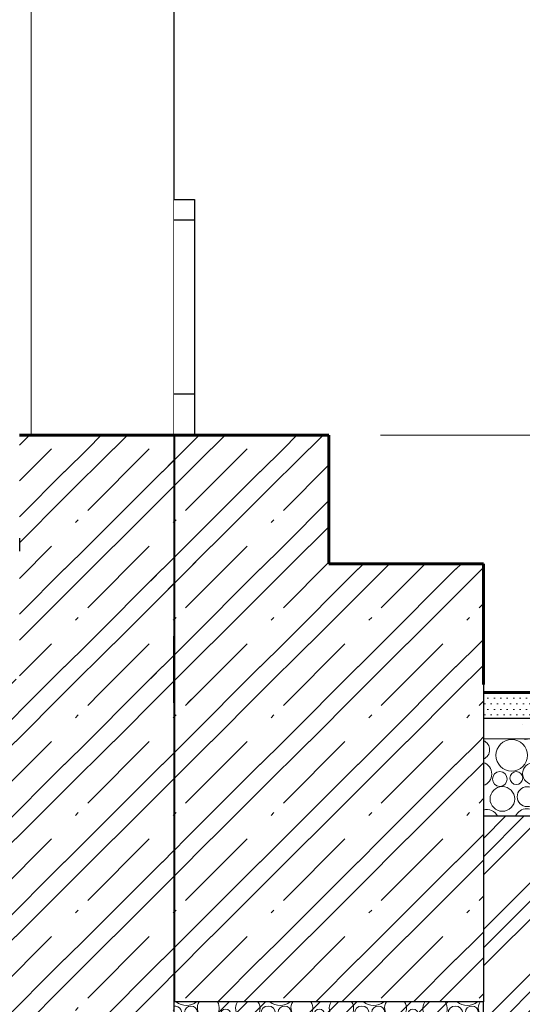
# Model space of a CAD drawing. Header units: millimetres. Extents: x -543656 to -529918, y -2500 to 6290.
# Tile 43 of 58: x -534944 to -533967, y -605 to 1306. Entities that reach past the tile are written whole.
import ezdxf

# ---------------------------------------------------------------- set-up
doc = ezdxf.new("R2010")
doc.units = ezdxf.units.MM
doc.header["$MEASUREMENT"] = 0
doc.linetypes.add('Wipeout_Contour', pattern=[1000, 0, -1000])
for name, color, linetype in [('2 - KÓTA NS.2D', 7, 'Continuous'), ('2 - ČÁRA HLAVNÍ.2D', 7, 'Continuous'), ('3 - TERÉN NEZPEVNĚNÝ.3D', 7, 'Continuous'), ('3 - ZÁKLADOVÉ PASY.3D', 7, 'Continuous'), ('4 - OBKLADY VNITŘNÍ.3D', 7, 'Continuous'), ('4 - ZDIVO - SCHODIŠTĚ.3D', 7, 'Continuous'), ('4 - ZDIVO - STĚNY NOSNÉ.3D', 7, 'Continuous'), ('5 - SRUB - STĚNY NOSNÉ.4D', 7, 'Continuous'), ('6 - ROUBENKA - ZÁBRADLÍ.5D', 7, 'Continuous'), ('Konstrukce – Dělicí čáry vrstev', 7, 'Continuous'), ('Nové_4 - ZDIVO - STĚNY NENOSNÉ.3D', 7, 'Continuous'), ('Nové_Otvory – Dveře', 7, 'Continuous'), ('Nové_Výplně - Povrchové', 7, 'Continuous'), ('Výplně - Povrchové', 7, 'Continuous'), ('Výplně – Řezové', 7, 'Continuous')]:
    doc.layers.add(name, color=color, linetype=linetype)

# ---------------------------------------------------------------- blocks, each defined once
blk = doc.blocks.new('Řez_2', base_point=(-1697940.5, 0))
at = {"layer": 'Výplně – Řezové', "linetype": 'Continuous', "lineweight": 0, "true_color": 0x000000}
h = blk.add_hatch(dxfattribs=at)
h.set_pattern_fill('TERÉN___PŮVODNÍ', color=18, style=0, pattern_type=2)
h.set_pattern_definition([(45, (-1697940.48, 0), (-88.388348, 88.388348), []), (45, (-1697958.16, 17.68), (-88.388348, 88.388348), []), (45, (-1697975.84, 35.36), (-88.388348, 88.388348), [])])
h.paths.add_polyline_path([(-540544.2, -400), (-542997.7, -400), (-542997.7, -2500), (-531139.6, -2500), (-531139.6, -200), (-532544.2, -200), (-532544.2, -1200), (-533044.2, -1200), (-533044.2, -240), (-534043, -240), (-534043, -600), (-534643, -600), (-534643, 0), (-534644.2, 0), (-534644.2, -1060), (-535044.2, -1060), (-535044.2, -469.7), (-539694.2, -469.7), (-539694.2, -1060), (-540544.2, -1060)])
at = {"layer": '3 - TERÉN NEZPEVNĚNÝ.3D', "color": 7, "linetype": 'Continuous', "lineweight": 30}
blk.add_line((-534643, 0), (-534644.2, 0), dxfattribs=at)
at = {"layer": 'Konstrukce – Dělicí čáry vrstev', "color": 7, "linetype": 'Continuous', "lineweight": 30}
blk.add_line((-534043, -600), (-534643, -600), dxfattribs=at)
blk = doc.blocks.new('*X6', base_point=(-1697940.5, 0))
at = {"layer": 'Výplně – Řezové', "color": 7, "linetype": 'Continuous', "lineweight": 0}
for p, q in [((-534944.2, 480.3), (-534924.5, 500)), ((-534811.6, 473.5), (-534785.1, 500)), ((-534761, 473.5), (-534734.5, 500)), ((-534944.2, 411.2), (-534881.9, 473.5)), ((-534856.3, 428.8), (-534811.6, 473.5)), ((-534856.3, 378.8), (-534761.6, 473.5)), ((-534811.6, 353.8), (-534691.9, 473.5)), ((-534666.3, 428.8), (-534644.2, 450.9)), ((-534944.2, 341.5), (-534856.3, 429.4)), ((-534811.6, 284.1), (-534666.3, 429.4)), ((-534666.3, 378.8), (-534644.2, 400.9)), ((-534944.2, 290.9), (-534856.3, 378.8)), ((-534761, 284.1), (-534666.3, 378.8)), ((-534835.5, 329.9), (-534829.9, 335.5)), ((-534645.5, 329.9), (-534644.2, 331.2)), ((-534944.2, 221.8), (-534881.9, 284.1)), ((-534856.3, 239.4), (-534811.6, 284.1)), ((-534856.3, 189.4), (-534761.6, 284.1)), ((-534811.6, 164.4), (-534691.9, 284.1)), ((-534666.3, 239.4), (-534644.2, 261.5)), ((-534944.2, 152.1), (-534856.3, 240)), ((-534811.6, 94.7), (-534666.3, 240)), ((-534666.3, 189.4), (-534644.2, 211.5)), ((-534944.2, 101.5), (-534856.3, 189.4)), ((-534761, 94.7), (-534666.3, 189.4)), ((-534835.5, 140.5), (-534829.9, 146.1)), ((-534645.5, 140.5), (-534644.2, 141.8)), ((-534944.2, 32.4), (-534881.9, 94.7)), ((-534856.3, 50), (-534811.6, 94.7)), ((-534856.3, 0), (-534761.6, 94.7)), ((-534786.6, 0), (-534691.9, 94.7)), ((-534666.3, 50), (-534644.2, 72.1)), ((-534906.9, 0), (-534856.3, 50.6)), ((-534716.9, 0), (-534666.3, 50.6)), ((-534666.3, 0), (-534644.2, 22.1)), ((-534856.3, 0), (-534856.3, 0)), ((-534666.3, 0), (-534666.3, 0))]:
    blk.add_line(p, q, dxfattribs=at)
blk = doc.blocks.new('Řez_4', base_point=(-1697940.5, 0))
at = {"layer": '4 - ZDIVO - STĚNY NOSNÉ.3D', "color": 7, "linetype": 'Continuous', "lineweight": 30}
for p, q in [((-534644.2, 500), (-534644.2, 0)), ((-534944.2, 280.3), (-534944.2, 274.8))]:
    blk.add_line(p, q, dxfattribs=at)
at = {"layer": '4 - ZDIVO - STĚNY NOSNÉ.3D', "color": 7, "linetype": 'Continuous', "lineweight": 30, "flags": 128}
blk.add_lwpolyline([(-534644.2, 500), (-534921.2, 500), (-534944.2, 500)], dxfattribs=at)
at = {"layer": 'Konstrukce – Dělicí čáry vrstev', "color": 7, "linetype": 'Continuous', "lineweight": 30}
blk.add_line((-534944.2, 300), (-534944.2, 280.3), dxfattribs=at)
at = {"layer": '4 - ZDIVO - STĚNY NOSNÉ.3D', "lineweight": 0}
blk.add_blockref('*X6', (-1697940.5, 0), dxfattribs=at)
blk = doc.blocks.new('Řez_31', base_point=(-1697940.5, 0))
at = {"color": 254, "linetype": 'Wipeout_Contour', "lineweight": 0, "ltscale": 2139621.980194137}
blk.add_wipeout([(-534921.2, 500), (-534883.2, 500), (-534883.2, 2600), (-534921.2, 2600)], dxfattribs=at).dxf.layer = 'Nové_Výplně - Povrchové'
at = {"color": 254, "linetype": 'Wipeout_Contour', "lineweight": 0, "ltscale": 2138627.986320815}
blk.add_wipeout([(-534663.2, 2600), (-534663.2, 500), (-534644.2, 500), (-534644.2, 2600)], dxfattribs=at).dxf.layer = 'Nové_Výplně - Povrchové'
at = {"color": 254, "linetype": 'Wipeout_Contour', "lineweight": 0, "ltscale": 2139225.982683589}
blk.add_wipeout([(-534723.2, 2600), (-534883.2, 2600), (-534883.2, 500), (-534723.2, 500)], dxfattribs=at).dxf.layer = 'Nové_Výplně - Povrchové'
at = {"color": 254, "linetype": 'Wipeout_Contour', "lineweight": 0, "ltscale": 2138785.985352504}
blk.add_wipeout([(-534723.2, 2600), (-534723.2, 500), (-534663.2, 500), (-534663.2, 2600)], dxfattribs=at).dxf.layer = 'Nové_Výplně - Povrchové'
blk = doc.blocks.new('Řez_32', base_point=(-1697940.5, 0))
at = {"layer": 'Nové_Otvory – Dveře', "color": 181, "linetype": 'Continuous', "lineweight": 0, "true_color": 0x9e3eff}
blk.add_line((-534921.2, 2600), (-534921.2, 500), dxfattribs=at)
at = {"layer": 'Nové_Otvory – Dveře', "color": 7, "linetype": 'Continuous', "lineweight": 30}
blk.add_line((-534644.2, 2600), (-534644.2, 500), dxfattribs=at)
at = {"layer": 'Nové_Otvory – Dveře', "color": 5, "linetype": 'Continuous', "lineweight": 0, "true_color": 0x1c1cff}
for p, q in [((-534921.1, 993.5), (-534921.1, 1006.5)), ((-534921.1, 894.8), (-534921.1, 955.6)), ((-534921.1, 796.1), (-534921.1, 856.9)), ((-534921.1, 697.4), (-534921.1, 758.1)), ((-534921.1, 598.7), (-534921.1, 659.4)), ((-534921.1, 500), (-534921.1, 560.7))]:
    blk.add_line(p, q, dxfattribs=at)
blk = doc.blocks.new('Řez_36', base_point=(-1697940.5, 0))
at = {"color": 254, "linetype": 'Wipeout_Contour', "lineweight": 0, "ltscale": 3207783.528914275}
blk.add_wipeout([(-534644.2, 579.6), (-534644.2, 480), (-534643, 480), (-534643, 500), (-534604.2, 500), (-534604.2, 579.6)], dxfattribs=at).dxf.layer = 'Výplně - Povrchové'
at = {"layer": '6 - ROUBENKA - ZÁBRADLÍ.5D', "color": 7, "linetype": 'Continuous', "lineweight": 30}
for p, q in [((-534604.2, 579.6), (-534604.2, 500)), ((-534643, 480), (-534644.2, 480))]:
    blk.add_line(p, q, dxfattribs=at)
blk = doc.blocks.new('Řez_38', base_point=(-1697940.5, 0))
at = {"color": 254, "linetype": 'Wipeout_Contour', "lineweight": 0, "ltscale": 2138500.163179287}
blk.add_wipeout([(-534604.2, 957.3), (-534644.2, 957.3), (-534644.2, 917.3), (-534604.2, 917.3)], dxfattribs=at).dxf.layer = 'Výplně - Povrchové'
at = {"layer": '6 - ROUBENKA - ZÁBRADLÍ.5D', "color": 7, "linetype": 'Continuous', "lineweight": 30}
blk.add_line((-534644.2, 957.3), (-534604.2, 957.3), dxfattribs=at)
at = {"color": 254, "linetype": 'Wipeout_Contour', "lineweight": 0, "ltscale": 2138499.07727632}
blk.add_wipeout([(-534604.2, 579.6), (-534604.2, 917.3), (-534644.2, 917.3), (-534644.2, 579.6)], dxfattribs=at).dxf.layer = 'Výplně - Povrchové'
at = {"layer": '6 - ROUBENKA - ZÁBRADLÍ.5D', "color": 7, "linetype": 'Continuous', "lineweight": 30}
for p, q in [((-534604.2, 957.3), (-534604.2, 917.3)), ((-534604.2, 917.3), (-534644.2, 917.3)), ((-534604.2, 917.3), (-534604.2, 579.6)), ((-534604.2, 579.6), (-534644.2, 579.6))]:
    blk.add_line(p, q, dxfattribs=at)
blk = doc.blocks.new('*X66', base_point=(-1697940.5, 0))
at = {"layer": 'Výplně – Řezové', "color": 7, "linetype": 'Continuous', "lineweight": 0}
for p, q in [((-534621.6, 473.5), (-534595.1, 500)), ((-534571, 473.5), (-534544.5, 500)), ((-534431.6, 473.5), (-534405.1, 500)), ((-534381, 473.5), (-534354.5, 500)), ((-534643, 452.1), (-534621.6, 473.5)), ((-534643, 402.1), (-534571.6, 473.5)), ((-534621.6, 353.8), (-534501.9, 473.5)), ((-534476.3, 428.8), (-534431.6, 473.5)), ((-534476.3, 378.8), (-534381.6, 473.5)), ((-534431.6, 353.8), (-534343, 442.4)), ((-534621.6, 284.1), (-534476.3, 429.4)), ((-534571, 284.1), (-534476.3, 378.8)), ((-534431.6, 284.1), (-534343, 372.7)), ((-534643, 332.4), (-534639.9, 335.5)), ((-534455.5, 329.9), (-534449.9, 335.5)), ((-534381, 284.1), (-534343, 322.1)), ((-534643, 262.7), (-534621.6, 284.1)), ((-534643, 212.7), (-534571.6, 284.1)), ((-534621.6, 164.4), (-534501.9, 284.1)), ((-534476.3, 239.4), (-534431.6, 284.1)), ((-534476.3, 189.4), (-534381.6, 284.1)), ((-534431.6, 164.4), (-534343, 253)), ((-534286.3, 239.4), (-534275.7, 250)), ((-534286.3, 189.4), (-534225.7, 250)), ((-534241.6, 164.4), (-534156, 250)), ((-534096.3, 239.4), (-534085.7, 250)), ((-534621.6, 94.7), (-534476.3, 240)), ((-534431.6, 94.7), (-534286.3, 240)), ((-534241.6, 94.7), (-534096.3, 240)), ((-534096.3, 189.4), (-534043, 242.7)), ((-534571, 94.7), (-534476.3, 189.4)), ((-534381, 94.7), (-534286.3, 189.4)), ((-534191, 94.7), (-534096.3, 189.4)), ((-534051.6, 164.4), (-534043, 173)), ((-534643, 143), (-534639.9, 146.1)), ((-534455.5, 140.5), (-534449.9, 146.1)), ((-534265.5, 140.5), (-534259.9, 146.1)), ((-534075.5, 140.5), (-534069.9, 146.1)), ((-534051.6, 94.7), (-534043, 103.3)), ((-534643, 73.3), (-534621.6, 94.7)), ((-534643, 23.3), (-534571.6, 94.7)), ((-534621.6, -25), (-534501.9, 94.7)), ((-534476.3, 50), (-534431.6, 94.7)), ((-534476.3, 0), (-534381.6, 94.7)), ((-534431.6, -25), (-534311.9, 94.7)), ((-534286.3, 50), (-534241.6, 94.7)), ((-534286.3, 0), (-534191.6, 94.7)), ((-534241.6, -25), (-534121.9, 94.7)), ((-534096.3, 50), (-534051.6, 94.7)), ((-534621.6, -94.7), (-534476.3, 50.6)), ((-534431.6, -94.7), (-534286.3, 50.6)), ((-534241.6, -94.7), (-534096.3, 50.6)), ((-534096.3, 0), (-534043, 53.3)), ((-534571, -94.7), (-534476.3, 0)), ((-534381, -94.7), (-534286.3, 0)), ((-534191, -94.7), (-534096.3, 0)), ((-534051.6, -25), (-534043, -16.4)), ((-534643, -46.4), (-534639.9, -43.3)), ((-534455.5, -48.9), (-534449.9, -43.3)), ((-534265.5, -48.9), (-534259.9, -43.3)), ((-534075.5, -48.9), (-534069.9, -43.3)), ((-534643, -116.1), (-534621.6, -94.7)), ((-534643, -166.1), (-534571.6, -94.7)), ((-534621.6, -214.4), (-534501.9, -94.7)), ((-534476.3, -139.4), (-534431.6, -94.7)), ((-534476.3, -189.4), (-534381.6, -94.7)), ((-534431.6, -214.4), (-534311.9, -94.7)), ((-534286.3, -139.4), (-534241.6, -94.7)), ((-534286.3, -189.4), (-534191.6, -94.7)), ((-534241.6, -214.4), (-534121.9, -94.7)), ((-534096.3, -139.4), (-534051.6, -94.7)), ((-534051.6, -94.7), (-534043, -86.1)), ((-534621.6, -284.1), (-534476.3, -138.8)), ((-534431.6, -284.1), (-534286.3, -138.8)), ((-534241.6, -284.1), (-534096.3, -138.8)), ((-534096.3, -189.4), (-534043, -136.1)), ((-534571, -284.1), (-534476.3, -189.4)), ((-534381, -284.1), (-534286.3, -189.4)), ((-534191, -284.1), (-534096.3, -189.4)), ((-534051.6, -214.4), (-534043, -205.8)), ((-534643, -235.8), (-534639.9, -232.7)), ((-534455.5, -238.3), (-534449.9, -232.7)), ((-534265.5, -238.3), (-534259.9, -232.7)), ((-534075.5, -238.3), (-534069.9, -232.7)), ((-534643, -305.5), (-534621.6, -284.1)), ((-534643, -355.5), (-534571.6, -284.1)), ((-534621.6, -403.8), (-534501.9, -284.1)), ((-534476.3, -328.8), (-534431.6, -284.1)), ((-534476.3, -378.8), (-534381.6, -284.1)), ((-534431.6, -403.8), (-534311.9, -284.1)), ((-534286.3, -328.8), (-534241.6, -284.1)), ((-534286.3, -378.8), (-534191.6, -284.1)), ((-534241.6, -403.8), (-534121.9, -284.1)), ((-534096.3, -328.8), (-534051.6, -284.1)), ((-534051.6, -284.1), (-534043, -275.5)), ((-534621.6, -473.5), (-534476.3, -328.2)), ((-534431.6, -473.5), (-534286.3, -328.2)), ((-534241.6, -473.5), (-534096.3, -328.2)), ((-534096.3, -378.8), (-534043, -325.5)), ((-534571, -473.5), (-534476.3, -378.8)), ((-534381, -473.5), (-534286.3, -378.8)), ((-534191, -473.5), (-534096.3, -378.8)), ((-534051.6, -403.8), (-534043, -395.2)), ((-534643, -425.2), (-534639.9, -422.1)), ((-534455.5, -427.7), (-534449.9, -422.1)), ((-534265.5, -427.7), (-534259.9, -422.1)), ((-534075.5, -427.7), (-534069.9, -422.1)), ((-534643, -494.9), (-534621.6, -473.5)), ((-534643, -544.9), (-534571.6, -473.5)), ((-534621.6, -593.2), (-534501.9, -473.5)), ((-534476.3, -518.2), (-534431.6, -473.5)), ((-534476.3, -568.2), (-534381.6, -473.5)), ((-534431.6, -593.2), (-534311.9, -473.5)), ((-534286.3, -518.2), (-534241.6, -473.5)), ((-534286.3, -568.2), (-534191.6, -473.5)), ((-534241.6, -593.2), (-534121.9, -473.5)), ((-534096.3, -518.2), (-534051.6, -473.5)), ((-534051.6, -473.5), (-534043, -464.9)), ((-534096.3, -568.2), (-534043, -514.9)), ((-534558.7, -600), (-534476.3, -517.6)), ((-534368.7, -600), (-534286.3, -517.6)), ((-534178.7, -600), (-534096.3, -517.6)), ((-534508.1, -600), (-534476.3, -568.2)), ((-534318.1, -600), (-534286.3, -568.2)), ((-534128.1, -600), (-534096.3, -568.2)), ((-534051.6, -593.2), (-534043, -584.6))]:
    blk.add_line(p, q, dxfattribs=at)
blk = doc.blocks.new('Řez_48', base_point=(-1697940.5, 0))
at = {"layer": '4 - ZDIVO - SCHODIŠTĚ.3D', "color": 7, "linetype": 'Continuous', "lineweight": 30}
for p, q in [((-534643, 500), (-534643, 0)), ((-534343, 500), (-534643, 500)), ((-534343, 500), (-534343, 250)), ((-534043, 250), (-534343, 250)), ((-534043, 250), (-534043, 0))]:
    blk.add_line(p, q, dxfattribs=at)
at = {"layer": 'Konstrukce – Dělicí čáry vrstev', "color": 7, "linetype": 'Continuous', "lineweight": 30}
blk.add_line((-534643, 0), (-534643, -600), dxfattribs=at)
at = {"layer": 'Konstrukce – Dělicí čáry vrstev', "color": 7, "linetype": 'Continuous', "lineweight": 30, "flags": 128}
blk.add_lwpolyline([(-534043, 0), (-534043, -50), (-534043, -90), (-534043, -240), (-534043, -600)], dxfattribs=at)
at = {"layer": '4 - ZDIVO - SCHODIŠTĚ.3D', "lineweight": 0}
blk.add_blockref('*X66', (-1697940.5, 0), dxfattribs=at)
blk = doc.blocks.new('*X90', base_point=(-1697940.5, 0))
at = {"layer": 'Výplně – Řezové', "color": 7, "linetype": 'Continuous', "lineweight": 0}
for centre, radius in [((-533988, -121.6), 30.6), ((-533916.2, -115.4), 23.9), ((-533868.2, -111), 19.2), ((-533806.2, -121.6), 30.6), ((-533734.4, -115.4), 23.9), ((-533686.4, -111), 19.2), ((-533624.3, -121.6), 30.6), ((-533552.5, -115.4), 23.9), ((-533504.5, -111), 19.2), ((-533442.5, -121.6), 30.6), ((-533370.7, -115.4), 23.9), ((-533322.7, -111), 19.2), ((-533260.6, -121.6), 30.6), ((-533188.8, -115.4), 23.9), ((-533140.8, -111), 19.2), ((-533078.8, -121.6), 30.6), ((-533945.5, -157.1), 21.3), ((-533868.7, -158.1), 23.7), ((-533763.6, -157.1), 21.3), ((-533686.9, -158.1), 23.7), ((-533581.8, -157.1), 21.3), ((-533505, -158.1), 23.7), ((-533399.9, -157.1), 21.3), ((-533323.2, -158.1), 23.7), ((-533218.1, -157.1), 21.3), ((-533141.3, -158.1), 23.7), ((-534011.1, -167.7), 14.3), ((-533979.2, -165.9), 12.5), ((-533911.8, -169.8), 10.3), ((-533829.2, -167.7), 14.3), ((-533797.3, -165.9), 12.5), ((-533729.9, -169.8), 10.3), ((-533647.4, -167.7), 14.3), ((-533615.5, -165.9), 12.5), ((-533548.1, -169.8), 10.3), ((-533465.5, -167.7), 14.3), ((-533433.6, -165.9), 12.5), ((-533366.2, -169.8), 10.3), ((-533283.7, -167.7), 14.3), ((-533251.7, -165.9), 12.5), ((-533184.4, -169.8), 10.3), ((-533101.8, -167.7), 14.3), ((-533069.9, -165.9), 12.5), ((-534006.2, -206.4), 23.9), ((-533958.2, -202), 19.2), ((-533824.4, -206.4), 23.9), ((-533776.4, -202), 19.2), ((-533642.5, -206.4), 23.9), ((-533594.5, -202), 19.2), ((-533460.7, -206.4), 23.9), ((-533412.7, -202), 19.2), ((-533278.8, -206.4), 23.9), ((-533230.8, -202), 19.2), ((-533097, -206.4), 23.9)]:
    blk.add_circle(centre, radius, dxfattribs=at)
for centre, radius, start, end in [((-534050.1, -111), 19.2, 291.5557, 68.4443), ((-533960.6, -67.1), 23.7, 255.0155, 284.9845), ((-533921.1, -76.7), 14.3, 248.462, 291.538), ((-533778.7, -67.1), 23.7, 255.0155, 284.9845), ((-533739.2, -76.7), 14.3, 248.462, 291.538), ((-533596.9, -67.1), 23.7, 255.0155, 284.9845), ((-533557.4, -76.7), 14.3, 248.462, 291.538), ((-533415, -67.1), 23.7, 255.0155, 284.9845), ((-533375.5, -76.7), 14.3, 248.462, 291.538), ((-533233.2, -67.1), 23.7, 255.0155, 284.9845), ((-533193.7, -76.7), 14.3, 248.462, 291.538), ((-533051.3, -67.1), 23.7, 255.0155, 284.9845), ((-534050.6, -158.1), 23.7, 288.6274, 71.3726), ((-533036.2, -157.1), 21.3, 112.1268, 247.8732), ((-533896.2, -212.6), 30.6, 296.4719, 243.5281), ((-533714.3, -212.6), 30.6, 296.4719, 243.5281), ((-533532.5, -212.6), 30.6, 296.4719, 243.5281), ((-533350.6, -212.6), 30.6, 296.4719, 243.5281), ((-533168.8, -212.6), 30.6, 296.4719, 243.5281), ((-533049, -202), 19.2, 75.6954, 284.3046), ((-534035.5, -248.1), 21.3, 22.268, 110.8135), ((-533958.7, -249.1), 23.7, 22.7463, 157.2537), ((-533853.6, -248.1), 21.3, 22.268, 157.732), ((-533776.9, -249.1), 23.7, 22.7463, 157.2537), ((-533671.8, -248.1), 21.3, 22.268, 157.732), ((-533595, -249.1), 23.7, 22.7463, 157.2537), ((-533489.9, -248.1), 21.3, 22.268, 157.732), ((-533413.2, -249.1), 23.7, 22.7463, 157.2537), ((-533308.1, -248.1), 21.3, 22.268, 157.732), ((-533231.3, -249.1), 23.7, 22.7463, 157.2537), ((-533126.2, -248.1), 21.3, 22.268, 157.732), ((-533049.5, -249.1), 23.7, 77.1818, 157.2537)]:
    blk.add_arc(centre, radius, start, end, dxfattribs=at)
blk = doc.blocks.new('Řez_59', base_point=(-1697940.5, 0))
at = {"layer": 'Výplně – Řezové', "linetype": 'Continuous', "lineweight": 0, "true_color": 0x000000}
h = blk.add_hatch(dxfattribs=at)
h.set_pattern_fill('UMĚLÝ_KÁMEN__OBKLADY__DL_2F', color=18, style=0, pattern_type=2)
h.set_pattern_definition([(0, (-1697940.485, 0), (0, 21.6506351), [0, -12.5]), (0, (-1697934.235, 10.825), (0, 21.6506351), [0, -12.5])])
h.paths.add_polyline_path([(-534043, -50), (-533044.2, -50), (-533044.2, 0), (-534043, 0)])
h = blk.add_hatch(dxfattribs=at)
h.set_pattern_fill('TERÉN___PÍSEK', color=18, style=0, pattern_type=2)
h.set_pattern_definition([(45, (-1697940.485, 200), (-63.63961, 63.63961), [0, -60, 0, -90]), (110, (-1697740.485, 200), (84.572336, 30.781813), [0, -44, 0, -76])])
h.paths.add_polyline_path([(-534043, -50), (-534043, -90), (-533044.2, -90), (-533044.2, -50)])
at = {"layer": '5 - SRUB - STĚNY NOSNÉ.4D', "color": 7, "linetype": 'Continuous', "lineweight": 60}
blk.add_line((-533044.2, 0), (-534043, 0), dxfattribs=at)
at = {"layer": 'Konstrukce – Dělicí čáry vrstev', "color": 7, "linetype": 'Continuous', "lineweight": 30}
for p, q in [((-533044.2, -50), (-534043, -50)), ((-533044.2, -240), (-534043, -240))]:
    blk.add_line(p, q, dxfattribs=at)
at = {"layer": 'Konstrukce – Dělicí čáry vrstev', "color": 7, "linetype": 'Continuous', "lineweight": 0}
blk.add_line((-533044.2, -90), (-534043, -90), dxfattribs=at)
at = {"layer": '5 - SRUB - STĚNY NOSNÉ.4D', "lineweight": 0}
blk.add_blockref('*X90', (-1697940.5, 0), dxfattribs=at)
blk = doc.blocks.new('*X97', base_point=(-1697940.5, 0))
at = {"layer": 'Výplně – Řezové', "color": 7, "linetype": 'Continuous', "lineweight": 0}
for p, q in [((-535044.2, 2.1), (-535020.3, 26)), ((-535001.6, -25), (-534950.6, 26)), ((-535001.6, -94.7), (-534906.9, 0)), ((-534951, -94.7), (-534856.3, 0)), ((-534811.6, -94.7), (-534716.9, 0)), ((-534811.6, -25), (-534786.6, 0)), ((-534761, -94.7), (-534666.3, 0)), ((-535025.5, -48.9), (-535019.9, -43.3)), ((-534835.5, -48.9), (-534829.9, -43.3)), ((-534645.5, -48.9), (-534644.2, -47.6)), ((-535044.2, -137.3), (-535001.6, -94.7)), ((-535044.2, -187.3), (-534951.6, -94.7)), ((-535001.6, -214.4), (-534881.9, -94.7)), ((-534856.3, -139.4), (-534811.6, -94.7)), ((-534856.3, -189.4), (-534761.6, -94.7)), ((-534811.6, -214.4), (-534691.9, -94.7)), ((-534666.3, -139.4), (-534644.2, -117.3)), ((-535001.6, -284.1), (-534856.3, -138.8)), ((-534811.6, -284.1), (-534666.3, -138.8)), ((-534666.3, -189.4), (-534644.2, -167.3)), ((-534951, -284.1), (-534856.3, -189.4)), ((-534761, -284.1), (-534666.3, -189.4)), ((-535025.5, -238.3), (-535019.9, -232.7)), ((-534835.5, -238.3), (-534829.9, -232.7)), ((-534645.5, -238.3), (-534644.2, -237)), ((-535044.2, -326.7), (-535001.6, -284.1)), ((-535044.2, -376.7), (-534951.6, -284.1)), ((-535001.6, -403.8), (-534881.9, -284.1)), ((-534856.3, -328.8), (-534811.6, -284.1)), ((-534856.3, -378.8), (-534761.6, -284.1)), ((-534811.6, -403.8), (-534691.9, -284.1)), ((-534666.3, -328.8), (-534644.2, -306.7)), ((-535001.6, -473.5), (-534856.3, -328.2)), ((-534811.6, -473.5), (-534666.3, -328.2)), ((-534666.3, -378.8), (-534644.2, -356.7)), ((-534951, -473.5), (-534856.3, -378.8)), ((-534761, -473.5), (-534666.3, -378.8)), ((-535025.5, -427.7), (-535019.9, -422.1)), ((-534835.5, -427.7), (-534829.9, -422.1)), ((-534645.5, -427.7), (-534644.2, -426.4)), ((-535044.2, -516.1), (-535001.6, -473.5)), ((-535044.2, -566.1), (-534951.6, -473.5)), ((-535001.6, -593.2), (-534881.9, -473.5)), ((-534856.3, -518.2), (-534811.6, -473.5)), ((-534856.3, -568.2), (-534761.6, -473.5)), ((-534811.6, -593.2), (-534691.9, -473.5)), ((-534666.3, -518.2), (-534644.2, -496.1)), ((-535001.6, -662.9), (-534856.3, -517.6)), ((-534811.6, -662.9), (-534666.3, -517.6)), ((-534666.3, -568.2), (-534644.2, -546.1)), ((-534951, -662.9), (-534856.3, -568.2)), ((-534761, -662.9), (-534666.3, -568.2)), ((-535025.5, -617.1), (-535019.9, -611.5)), ((-534835.5, -617.1), (-534829.9, -611.5)), ((-534645.5, -617.1), (-534644.2, -615.8)), ((-535044.2, -705.5), (-535001.6, -662.9)), ((-535044.2, -755.5), (-534951.6, -662.9)), ((-535001.6, -782.6), (-534881.9, -662.9)), ((-534856.3, -707.6), (-534811.6, -662.9)), ((-534856.3, -757.6), (-534761.6, -662.9)), ((-534811.6, -782.6), (-534691.9, -662.9)), ((-534666.3, -707.6), (-534644.2, -685.5)), ((-535001.6, -852.3), (-534856.3, -707)), ((-534811.6, -852.3), (-534666.3, -707)), ((-534666.3, -757.6), (-534644.2, -735.5)), ((-534951, -852.3), (-534856.3, -757.6)), ((-534761, -852.3), (-534666.3, -757.6)), ((-535025.5, -806.5), (-535019.9, -800.9)), ((-534835.5, -806.5), (-534829.9, -800.9)), ((-534645.5, -806.5), (-534644.2, -805.2)), ((-535044.2, -894.9), (-535001.6, -852.3)), ((-535044.2, -944.9), (-534951.6, -852.3)), ((-535001.6, -972), (-534881.9, -852.3)), ((-534856.3, -897), (-534811.6, -852.3)), ((-534856.3, -947), (-534761.6, -852.3)), ((-534811.6, -972), (-534691.9, -852.3)), ((-534666.3, -897), (-534644.2, -874.9)), ((-535001.6, -1041.7), (-534856.3, -896.4)), ((-534811.6, -1041.7), (-534666.3, -896.4)), ((-534666.3, -947), (-534644.2, -924.9)), ((-534951, -1041.7), (-534856.3, -947)), ((-534761, -1041.7), (-534666.3, -947)), ((-535025.5, -995.9), (-535019.9, -990.3)), ((-534835.5, -995.9), (-534829.9, -990.3)), ((-534645.5, -995.9), (-534644.2, -994.6)), ((-535019.9, -1060), (-535001.6, -1041.7)), ((-534969.9, -1060), (-534951.6, -1041.7)), ((-534900.2, -1060), (-534881.9, -1041.7)), ((-534829.9, -1060), (-534811.6, -1041.7)), ((-534779.9, -1060), (-534761.6, -1041.7)), ((-534710.2, -1060), (-534691.9, -1041.7))]:
    blk.add_line(p, q, dxfattribs=at)
blk = doc.blocks.new('Řez_62', base_point=(-1697940.5, 0))
at = {"layer": 'Konstrukce – Dělicí čáry vrstev', "color": 7, "linetype": 'Continuous', "lineweight": 30}
for p, q in [((-534644.2, 0), (-534644.2, -1060)), ((-535044.2, -469.7), (-535044.2, -1060)), ((-534644.2, -1060), (-535044.2, -1060))]:
    blk.add_line(p, q, dxfattribs=at)
at = {"layer": '3 - ZÁKLADOVÉ PASY.3D', "lineweight": 0}
blk.add_blockref('*X97', (-1697940.5, 0), dxfattribs=at)
blk = doc.blocks.new('*X174', base_point=(-1697940.5, 0))
at = {"layer": '4 - OBKLADY VNITŘNÍ.3D', "color": 7, "linetype": 'Continuous', "lineweight": 0}
for p, q in [((-534621.6, 473.5), (-534601.7, 493.5)), ((-534666.3, 428.8), (-534621.6, 473.5)), ((-534666.3, 378.8), (-534601.7, 443.5)), ((-534689.2, 406.5), (-534666.3, 429.4)), ((-534689.2, 355.9), (-534666.3, 378.8)), ((-534621.6, 353.8), (-534601.7, 373.8)), ((-534645.5, 329.9), (-534639.9, 335.5)), ((-534621.6, 284.1), (-534601.7, 304.1)), ((-534666.3, 239.4), (-534621.6, 284.1)), ((-534666.3, 189.4), (-534601.7, 254.1)), ((-534689.2, 217.1), (-534666.3, 240)), ((-534689.2, 166.5), (-534666.3, 189.4)), ((-534621.6, 164.4), (-534601.7, 184.4)), ((-534645.5, 140.5), (-534639.9, 146.1)), ((-534621.6, 94.7), (-534601.7, 114.7)), ((-534666.3, 50), (-534621.6, 94.7)), ((-534666.3, 0), (-534601.7, 64.7)), ((-534689.2, 27.7), (-534666.3, 50.6)), ((-534686.5, -20.1), (-534666.3, 0)), ((-534616.8, -20.1), (-534601.7, -5))]:
    blk.add_line(p, q, dxfattribs=at)
blk = doc.blocks.new('výplň_2', base_point=(-1697940.5, 0))
at = {"layer": '4 - OBKLADY VNITŘNÍ.3D', "color": 7, "linetype": 'Continuous', "lineweight": 0}
blk.add_blockref('*X174', (-1697940.5, 0), dxfattribs=at)
blk = doc.blocks.new('*X182', base_point=(-1697940.5, 0))
at = {"layer": 'Výplně – Řezové', "color": 7, "linetype": 'Continuous', "lineweight": 0}
for centre, radius in [((-534611, -620.9), 12.5), ((-534461.1, -622.7), 14.3), ((-534429.2, -620.9), 12.5), ((-534279.2, -622.7), 14.3), ((-534247.3, -620.9), 12.5), ((-534097.4, -622.7), 14.3), ((-534065.5, -620.9), 12.5), ((-534543.6, -624.8), 10.3), ((-534361.8, -624.8), 10.3), ((-534179.9, -624.8), 10.3), ((-534590.1, -657), 19.2), ((-534528, -667.6), 30.6), ((-534456.2, -661.4), 23.9), ((-534408.2, -657), 19.2), ((-534346.2, -667.6), 30.6), ((-534274.4, -661.4), 23.9), ((-534226.4, -657), 19.2), ((-534164.3, -667.6), 30.6), ((-534092.5, -661.4), 23.9), ((-534590.6, -704.1), 23.7), ((-534485.5, -703.1), 21.3), ((-534408.7, -704.1), 23.7), ((-534303.6, -703.1), 21.3), ((-534226.9, -704.1), 23.7), ((-534121.8, -703.1), 21.3), ((-534633.6, -715.8), 10.3), ((-534551.1, -713.7), 14.3), ((-534519.2, -711.9), 12.5), ((-534451.8, -715.8), 10.3), ((-534369.2, -713.7), 14.3), ((-534337.3, -711.9), 12.5), ((-534269.9, -715.8), 10.3), ((-534187.4, -713.7), 14.3), ((-534155.5, -711.9), 12.5), ((-534088.1, -715.8), 10.3), ((-534546.2, -752.4), 23.9), ((-534498.2, -748), 19.2), ((-534436.2, -758.6), 30.6), ((-534364.4, -752.4), 23.9), ((-534316.4, -748), 19.2), ((-534254.3, -758.6), 30.6), ((-534182.5, -752.4), 23.9), ((-534134.5, -748), 19.2), ((-534575.5, -794.1), 21.3), ((-534498.7, -795.1), 23.7), ((-534393.6, -794.1), 21.3), ((-534316.9, -795.1), 23.7), ((-534211.8, -794.1), 21.3), ((-534135, -795.1), 23.7), ((-534609.2, -802.9), 12.5), ((-534541.8, -806.8), 10.3), ((-534459.2, -804.7), 14.3), ((-534427.3, -802.9), 12.5), ((-534359.9, -806.8), 10.3), ((-534277.4, -804.7), 14.3), ((-534245.5, -802.9), 12.5), ((-534178.1, -806.8), 10.3), ((-534095.5, -804.7), 14.3), ((-534063.6, -802.9), 12.5), ((-534588.2, -839), 19.2), ((-534526.2, -849.6), 30.6), ((-534454.4, -843.4), 23.9), ((-534406.4, -839), 19.2), ((-534344.3, -849.6), 30.6), ((-534272.5, -843.4), 23.9), ((-534224.5, -839), 19.2), ((-534162.5, -849.6), 30.6), ((-534090.7, -843.4), 23.9), ((-534588.7, -886.1), 23.7), ((-534483.6, -885), 21.3), ((-534406.9, -886.1), 23.7), ((-534301.8, -885), 21.3), ((-534225, -886.1), 23.7), ((-534119.9, -885), 21.3), ((-534631.8, -897.8), 10.3), ((-534549.2, -895.7), 14.3), ((-534517.3, -893.9), 12.5), ((-534449.9, -897.8), 10.3), ((-534367.4, -895.7), 14.3), ((-534335.5, -893.9), 12.5), ((-534268.1, -897.8), 10.3), ((-534185.5, -895.7), 14.3), ((-534153.6, -893.9), 12.5), ((-534086.2, -897.8), 10.3), ((-534544.4, -934.4), 23.9), ((-534496.4, -929.9), 19.2), ((-534434.3, -940.6), 30.6), ((-534362.5, -934.4), 23.9), ((-534314.5, -929.9), 19.2), ((-534252.5, -940.6), 30.6), ((-534180.7, -934.4), 23.9), ((-534132.7, -929.9), 19.2), ((-534573.6, -976), 21.3), ((-534496.9, -977.1), 23.7), ((-534391.8, -976), 21.3), ((-534315, -977.1), 23.7), ((-534209.9, -976), 21.3), ((-534133.2, -977.1), 23.7), ((-534607.3, -984.9), 12.5), ((-534457.4, -986.7), 14.3), ((-534425.5, -984.9), 12.5), ((-534275.5, -986.7), 14.3), ((-534243.6, -984.9), 12.5), ((-534093.7, -986.7), 14.3), ((-534061.7, -984.9), 12.5), ((-534539.9, -988.8), 10.3), ((-534358.1, -988.8), 10.3), ((-534176.2, -988.8), 10.3), ((-534586.4, -1020.9), 19.2), ((-534452.5, -1025.4), 23.9), ((-534404.5, -1020.9), 19.2), ((-534270.7, -1025.4), 23.9), ((-534222.7, -1020.9), 19.2), ((-534088.8, -1025.4), 23.9)]:
    blk.add_circle(centre, radius, dxfattribs=at)
for centre, radius, start, end in [((-534642.9, -622.7), 14.3, 264.8206, 95.1794), ((-534619.9, -576.6), 30.6, 229.8811, 310.1189), ((-534577.3, -612.1), 21.3, 145.4872, 34.5128), ((-534500.6, -613.1), 23.7, 146.2595, 33.7405), ((-534438, -576.6), 30.6, 229.8811, 310.1189), ((-534395.5, -612.1), 21.3, 145.4872, 34.5128), ((-534318.7, -613.1), 23.7, 146.2595, 33.7405), ((-534256.2, -576.6), 30.6, 229.8811, 310.1189), ((-534213.6, -612.1), 21.3, 145.4872, 34.5128), ((-534136.9, -613.1), 23.7, 146.2595, 33.7405), ((-534074.3, -576.6), 30.6, 229.8811, 310.1189), ((-534031.8, -612.1), 21.3, 145.4872, 237.776), ((-534638.1, -661.4), 23.9, 255.1294, 104.8706), ((-534044.5, -657), 19.2, 85.8521, 273.8528), ((-534045, -704.1), 23.7, 85.6682, 274.0367), ((-534618, -758.6), 30.6, 211.1517, 148.8483), ((-534072.5, -758.6), 30.6, 18.3703, 341.3345), ((-534029.9, -794.1), 21.3, 129.66, 230.0449), ((-534641.1, -804.7), 14.3, 257.2931, 102.7069), ((-534636.2, -843.4), 23.9, 250.4667, 109.5333), ((-534042.7, -839), 19.2, 92.7954, 266.9095), ((-534043.2, -886.1), 23.7, 91.2976, 268.4073), ((-534665.5, -885), 21.3, 357.4995, 2.5005), ((-534616.2, -940.6), 30.6, 203.599, 156.401), ((-534070.6, -940.6), 30.6, 29.1205, 330.5844), ((-534639.2, -986.7), 14.3, 249.5339, 110.4661), ((-534028.1, -976), 21.3, 138.3885, 221.3164), ((-534634.4, -1025.4), 23.9, 245.6649, 114.3351), ((-534524.3, -1031.6), 30.6, 291.8159, 248.1841), ((-534342.5, -1031.6), 30.6, 291.8159, 248.1841), ((-534160.6, -1031.6), 30.6, 291.8159, 248.1841), ((-534040.8, -1020.9), 19.2, 99.7825, 259.9224), ((-534586.9, -1068.1), 23.7, 20.0998, 159.9002), ((-534481.8, -1067), 21.3, 19.3377, 160.6623), ((-534405, -1068.1), 23.7, 20.0998, 159.9002), ((-534299.9, -1067), 21.3, 19.3377, 160.6623), ((-534223.2, -1068.1), 23.7, 20.0998, 159.9002), ((-534118.1, -1067), 21.3, 19.3377, 160.6623), ((-534041.3, -1068.1), 23.7, 96.941, 159.9002), ((-534663.6, -1067), 21.3, 19.3377, 24.2286)]:
    blk.add_arc(centre, radius, start, end, dxfattribs=at)
blk = doc.blocks.new('výplň_6', base_point=(-1697940.5, 0))
at = {"layer": 'Výplně – Řezové', "color": 7, "linetype": 'Continuous', "lineweight": 30, "flags": 128}
blk.add_lwpolyline([(-534043, -600), (-534644.2, -600), (-534644.2, -1060), (-534044.2, -1060)], close=True, dxfattribs=at)
at = {"layer": 'Výplně – Řezové', "color": 7, "linetype": 'Continuous', "lineweight": 0}
blk.add_blockref('*X182', (-1697940.5, 0), dxfattribs=at)
blk = doc.blocks.new('Kóta_5', base_point=(-533805, -1160))
at = {"layer": '2 - KÓTA NS.2D', "color": 96, "linetype": 'Continuous', "lineweight": 0, "true_color": 0x007d00}
blk.add_line((-533805, 500), (-534243, 500), dxfattribs=at)

msp = doc.modelspace()

# ---------------------------------------------------------------- linework, layer by layer
at = {"layer": '2 - ČÁRA HLAVNÍ.2D', "color": 7, "linetype": 'Continuous', "lineweight": 60}
for p, q in [((-534343, 500), (-534343, 250)), ((-534343, 250), (-534043, 250)), ((-534043, 250), (-534043, 15.8)), ((-534043, 0), (-533044.2, 0))]:
    msp.add_line(p, q, dxfattribs=at)

# ---------------------------------------------------------------- block references
at = {"layer": '2 - KÓTA NS.2D', "color": 96, "linetype": 'Continuous', "lineweight": 0, "true_color": 0x007d00}
msp.add_blockref('Kóta_5', (-533805, -1160), dxfattribs=at)
at = {"layer": '3 - TERÉN NEZPEVNĚNÝ.3D', "lineweight": 0}
msp.add_blockref('Řez_2', (-1697940.5, 0), dxfattribs=at)
at = {"layer": '3 - ZÁKLADOVÉ PASY.3D', "lineweight": 0}
msp.add_blockref('Řez_62', (-1697940.5, 0), dxfattribs=at)
at = {"layer": '4 - ZDIVO - STĚNY NOSNÉ.3D', "lineweight": 0}
msp.add_blockref('Řez_4', (-1697940.5, 0), dxfattribs=at)
at = {"layer": '5 - SRUB - STĚNY NOSNÉ.4D', "lineweight": 0}
msp.add_blockref('Řez_59', (-1697940.5, 0), dxfattribs=at)
at = {"layer": 'Výplně – Řezové', "color": 7, "linetype": 'Continuous', "lineweight": 0}
msp.add_blockref('výplň_6', (-1697940.5, 0), dxfattribs=at)

# ---------------------------------------------------------------- next in the draw order: block references
at = {"layer": 'Nové_4 - ZDIVO - STĚNY NENOSNÉ.3D', "lineweight": 0}
msp.add_blockref('Řez_31', (-1697940.5, 0), dxfattribs=at)

# ---------------------------------------------------------------- next in the draw order: block references
at = {"layer": 'Nové_Otvory – Dveře', "lineweight": 0}
msp.add_blockref('Řez_32', (-1697940.5, 0), dxfattribs=at)

# ---------------------------------------------------------------- next in the draw order: block references
at = {"layer": '6 - ROUBENKA - ZÁBRADLÍ.5D', "lineweight": 0}
msp.add_blockref('Řez_36', (-1697940.5, 0), dxfattribs=at)

# ---------------------------------------------------------------- next in the draw order: linework, layer by layer
at = {"layer": '2 - ČÁRA HLAVNÍ.2D', "color": 7, "linetype": 'Continuous', "lineweight": 60}
msp.add_line((-534944.2, 500), (-534343, 500), dxfattribs=at)
at = {"layer": '2 - ČÁRA HLAVNÍ.2D', "color": 7, "linetype": 'Continuous', "lineweight": 30}
msp.add_line((-534644.2, -20.1), (-534643, 500), dxfattribs=at)

# ---------------------------------------------------------------- next in the draw order: block references
at = {"layer": '4 - OBKLADY VNITŘNÍ.3D', "color": 7, "linetype": 'Continuous', "lineweight": 0}
msp.add_blockref('výplň_2', (-1697940.5, 0), dxfattribs=at)
at = {"layer": '4 - ZDIVO - SCHODIŠTĚ.3D', "lineweight": 0}
msp.add_blockref('Řez_48', (-1697940.5, 0), dxfattribs=at)
at = {"layer": '6 - ROUBENKA - ZÁBRADLÍ.5D', "lineweight": 0}
msp.add_blockref('Řez_38', (-1697940.5, 0), dxfattribs=at)

doc.saveas('drawing.dxf')
